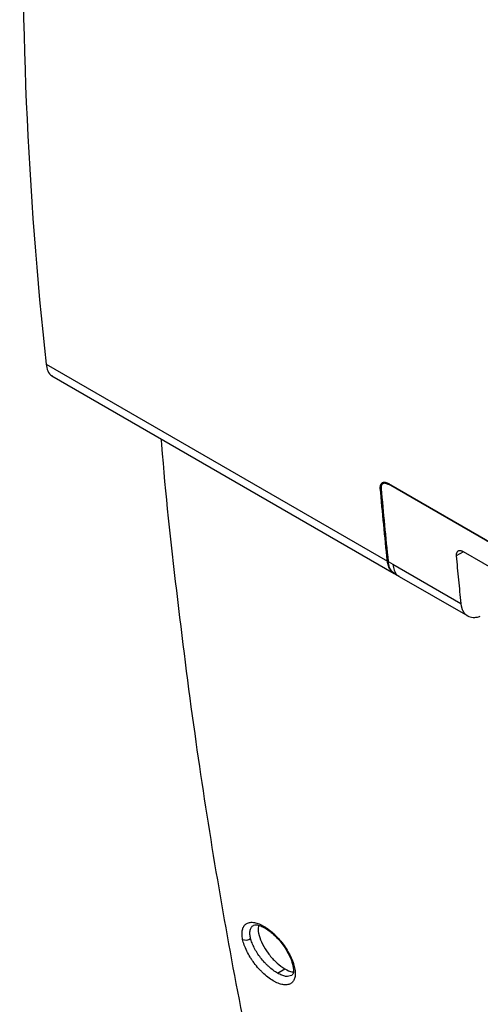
# Model space of a CAD drawing. Header units: millimetres. Extents: x -0.44 to 1.31, y -0.87 to 1.29.
# Tile 145 of 182: x 0.8 to 0.88, y 0.76 to 0.94. Entities that reach past the tile are written whole.
import ezdxf

# ---------------------------------------------------------------- set-up
doc = ezdxf.new("R2010")
doc.units = ezdxf.units.MM

msp = doc.modelspace()

# ---------------------------------------------------------------- linework, layer by layer
at = {"color": 7, "linetype": 'Continuous', "lineweight": 25}
for p, q in [((0.80085, 0.87744), (0.86083, 0.84282)), ((0.80188, 0.87537), (0.86205, 0.84064)), ((0.86022, 0.85653), (0.86, 0.8564)), ((0.86017, 0.85665), (0.86007, 0.85651)), ((0.861, 0.85646), (0.90638, 0.83027)), ((0.90715, 0.82967), (0.86101, 0.85631)), ((0.85975, 0.85575), (0.85959, 0.85566)), ((0.9368, 0.8083), (0.8742, 0.84444)), ((0.86097, 0.84273), (0.8618, 0.84226)), ((0.8618, 0.84226), (0.87374, 0.83536)), ((0.86211, 0.8406), (0.86301, 0.84008)), ((0.86293, 0.84012), (0.87496, 0.83318)), ((0.84153, 0.77043), (0.84283, 0.77119))]:
    msp.add_line(p, q, dxfattribs=at)
at = {"color": 250, "linetype": 'Continuous', "lineweight": 25}
for p, q in [((0.86114, 0.85638), (0.86101, 0.85631)), ((0.87418, 0.84444), (0.87293, 0.84372))]:
    msp.add_line(p, q, dxfattribs=at)
at = {"color": 7, "linetype": 'Continuous', "lineweight": 25}
msp.add_arc((0.83595, 0.77761), 0.00136, 245.5971, 308.1456, dxfattribs=at)
for points in [[(0.79687, 0.97118), (0.79621, 0.93873), (0.79754, 0.90737), (0.80085, 0.87744)], [(0.86083, 0.84282), (0.86038, 0.84708), (0.85997, 0.85136), (0.85959, 0.85566)], [(0.85974, 0.85558), (0.86011, 0.85127), (0.86052, 0.84699), (0.86097, 0.84273)], [(0.86083, 0.84282), (0.86083, 0.84282), (0.86083, 0.84282), (0.86083, 0.84282)], [(0.861, 0.842), (0.86092, 0.84225), (0.86086, 0.84252), (0.86083, 0.84282)], [(0.83679, 0.77654), (0.83678, 0.77658), (0.83677, 0.77663), (0.83676, 0.77667)]]:
    msp.add_open_spline(points, degree=3, dxfattribs=at)
for points, knots in [([(0.80085, 0.87744), (0.80094, 0.87701), (0.8011, 0.87613), (0.80153, 0.87548), (0.80187, 0.87539), (0.80189, 0.87539)], [0, 0, 0, 0, 0.466339, 0.957328, 1, 1, 1, 1]), ([(0.82104, 0.86431), (0.82107, 0.86396), (0.82178, 0.85495), (0.82368, 0.83762), (0.82677, 0.81307), (0.83039, 0.7896), (0.83441, 0.76713), (0.83892, 0.74503), (0.84236, 0.73065), (0.84407, 0.72345)], [0, 0, 0, 0, 0.0070626, 0.1812182, 0.3553738, 0.5163481, 0.6773225, 0.8386612, 1, 1, 1, 1]), ([(0.85959, 0.85566), (0.85959, 0.8557), (0.85959, 0.85578), (0.85959, 0.85592), (0.85961, 0.85616), (0.8597, 0.85638), (0.85985, 0.85653), (0.85998, 0.85662), (0.86013, 0.85667), (0.86024, 0.85668), (0.8603, 0.85668)], [0, 0, 0, 0, 0.065822, 0.125143, 0.249621, 0.499284, 0.622693, 0.749468, 0.873699, 1, 1, 1, 1]), ([(0.86038, 0.85651), (0.86035, 0.85651), (0.8603, 0.85651), (0.86022, 0.8565), (0.86015, 0.85648), (0.86009, 0.85645), (0.86003, 0.85642), (0.85997, 0.85638), (0.85991, 0.85631), (0.85984, 0.85622), (0.85978, 0.85609), (0.85974, 0.85594), (0.85972, 0.85577), (0.85973, 0.85564), (0.85974, 0.85558)], [0, 0, 0, 0, 0.061819, 0.122986, 0.183776, 0.244469, 0.305346, 0.366686, 0.428761, 0.544702, 0.657985, 0.770411, 0.883818, 1, 1, 1, 1]), ([(0.8603, 0.85668), (0.86033, 0.85668), (0.86038, 0.85668), (0.86046, 0.85666), (0.86055, 0.85665), (0.86067, 0.85661), (0.86081, 0.85656), (0.86094, 0.8565), (0.861, 0.85646)], [0, 0, 0, 0, 0.125801, 0.250796, 0.375295, 0.499614, 0.753335, 1, 1, 1, 1]), ([(0.86038, 0.85651), (0.86041, 0.85651), (0.86046, 0.85651), (0.86055, 0.85649), (0.86064, 0.85647), (0.86073, 0.85644), (0.86082, 0.8564), (0.86092, 0.85636), (0.86098, 0.85633), (0.86101, 0.85631)], [0, 0, 0, 0, 0.1451224, 0.2894802, 0.433079, 0.5759245, 0.7180226, 0.8593791, 1, 1, 1, 1]), ([(0.8742, 0.84444), (0.87417, 0.84445), (0.8741, 0.84449), (0.87401, 0.84453), (0.87391, 0.84457), (0.87382, 0.8446), (0.87373, 0.84462), (0.87364, 0.84463), (0.87355, 0.84464), (0.87347, 0.84463), (0.87339, 0.84462), (0.87331, 0.8446), (0.87324, 0.84456), (0.87317, 0.84451), (0.8731, 0.84444), (0.87304, 0.84436), (0.87298, 0.84424), (0.87294, 0.8441), (0.87292, 0.84392), (0.87293, 0.84379), (0.87293, 0.84372)], [0, 0, 0, 0, 0.043336, 0.087092, 0.131271, 0.175875, 0.220907, 0.266367, 0.312259, 0.358585, 0.405345, 0.452543, 0.50018, 0.553792, 0.613333, 0.678805, 0.750209, 0.827543, 0.910807, 1, 1, 1, 1]), ([(0.86114, 0.84192), (0.86113, 0.84197), (0.8611, 0.84207), (0.86106, 0.84223), (0.86102, 0.84239), (0.86099, 0.84256), (0.86098, 0.84268), (0.86097, 0.84273)], [0, 0, 0, 0, 0.200298, 0.400149, 0.599851, 0.799702, 1, 1, 1, 1]), ([(0.87293, 0.84372), (0.873, 0.84302), (0.87312, 0.84162), (0.87332, 0.83953), (0.87353, 0.83745), (0.87367, 0.83606), (0.87374, 0.83536)], [0, 0, 0, 0, 0.250001, 0.5, 0.749999, 1, 1, 1, 1]), ([(0.86204, 0.84069), (0.86182, 0.84082), (0.86136, 0.84111), (0.86113, 0.84169), (0.861, 0.842)], [0, 0, 0, 0, 0.477152, 1, 1, 1, 1]), ([(0.86218, 0.84061), (0.86196, 0.84075), (0.8615, 0.84103), (0.86126, 0.84162), (0.86114, 0.84192)], [0, 0, 0, 0, 0.485976, 1, 1, 1, 1]), ([(0.87374, 0.83536), (0.87375, 0.8353), (0.87376, 0.83518), (0.87379, 0.83501), (0.87383, 0.83484), (0.87387, 0.83467), (0.87392, 0.83452), (0.87397, 0.83436), (0.87403, 0.83422), (0.8741, 0.83408), (0.87425, 0.83383), (0.8745, 0.8335), (0.87491, 0.83318), (0.87538, 0.83299), (0.87581, 0.83292), (0.87619, 0.83292), (0.87651, 0.83296), (0.87683, 0.83303), (0.87705, 0.8331), (0.87716, 0.83314)], [0, 0, 0, 0, 0.031831, 0.063487, 0.095017, 0.126474, 0.157909, 0.189374, 0.22092, 0.2526, 0.284462, 0.404391, 0.524475, 0.635617, 0.746896, 0.810356, 0.873418, 0.936494, 1, 1, 1, 1]), ([(0.83539, 0.77637), (0.83532, 0.77669), (0.83529, 0.77699), (0.83528, 0.77742), (0.83528, 0.77755), (0.83531, 0.77781), (0.83533, 0.77793), (0.83538, 0.77817), (0.83541, 0.77827), (0.8355, 0.77848), (0.83554, 0.77857), (0.83571, 0.77884), (0.83585, 0.77898), (0.8361, 0.77915), (0.83618, 0.7792), (0.83637, 0.77928), (0.83647, 0.77931), (0.83679, 0.77937), (0.83703, 0.77938), (0.83753, 0.77933), (0.8378, 0.77926), (0.83837, 0.77907), (0.83866, 0.77894), (0.83912, 0.77869), (0.83927, 0.7786), (0.83957, 0.7784), (0.83973, 0.77829), (0.84019, 0.77795), (0.8405, 0.7777), (0.84095, 0.77729), (0.8411, 0.77714), (0.8414, 0.77684), (0.84154, 0.77669), (0.84197, 0.77621), (0.84224, 0.77588), (0.84276, 0.7752), (0.843, 0.77484), (0.84332, 0.77431), (0.84343, 0.77413), (0.84362, 0.77377), (0.84372, 0.77359), (0.84398, 0.77305), (0.84412, 0.77271), (0.84437, 0.77201), (0.84446, 0.77168), (0.84452, 0.77136)], [0, 0, 0, 0, 0.0625, 0.0625, 0.09375, 0.09375, 0.125, 0.125, 0.15625, 0.15625, 0.1875, 0.1875, 0.25, 0.25, 0.28125, 0.28125, 0.3125, 0.3125, 0.375, 0.375, 0.4375, 0.4375, 0.5, 0.5, 0.53125, 0.53125, 0.5625, 0.5625, 0.625, 0.625, 0.65625, 0.65625, 0.6875, 0.6875, 0.75, 0.75, 0.8125, 0.8125, 0.84375, 0.84375, 0.875, 0.875, 0.9375, 0.9375, 1, 1, 1, 1]), ([(0.8373, 0.77884), (0.83744, 0.77888), (0.83771, 0.77897), (0.83849, 0.77879), (0.83938, 0.77835), (0.84018, 0.77779), (0.84103, 0.77707), (0.84213, 0.77592), (0.84315, 0.77444), (0.84392, 0.77292), (0.84413, 0.77213), (0.84424, 0.77171)], [0, 0, 0, 0, 0.127045, 0.241648, 0.342501, 0.425989, 0.493972, 0.603482, 0.772069, 0.878882, 1, 1, 1, 1]), ([(0.83826, 0.7788), (0.83821, 0.77867), (0.83805, 0.77824), (0.83824, 0.77708), (0.83883, 0.77554), (0.83983, 0.77392), (0.84108, 0.77249), (0.84213, 0.77161), (0.8427, 0.77127), (0.84283, 0.77119)], [0, 0, 0, 0, 0.0745428, 0.2498363, 0.42662, 0.6029793, 0.7770857, 0.9481323, 1, 1, 1, 1]), ([(0.84452, 0.77136), (0.84456, 0.7712), (0.84458, 0.77105), (0.84462, 0.77075), (0.84463, 0.7706), (0.84464, 0.77018), (0.84462, 0.76993), (0.84451, 0.76946), (0.84443, 0.76925), (0.84421, 0.7689), (0.84408, 0.76876), (0.84375, 0.76854), (0.84356, 0.76846), (0.84314, 0.76837), (0.8429, 0.76837), (0.8424, 0.76842), (0.84214, 0.76849), (0.84171, 0.76863), (0.84157, 0.76869), (0.84127, 0.76883), (0.84112, 0.7689), (0.84067, 0.76915), (0.84037, 0.76934), (0.83975, 0.7698), (0.83944, 0.77005), (0.83898, 0.77046), (0.83883, 0.77061), (0.83853, 0.77091), (0.83839, 0.77106), (0.83796, 0.77153), (0.83768, 0.77186), (0.8373, 0.77238), (0.83717, 0.77255), (0.83693, 0.7729), (0.83681, 0.77308), (0.83649, 0.77361), (0.83629, 0.77397), (0.83594, 0.77468), (0.83579, 0.77504), (0.83555, 0.77572), (0.83545, 0.77606), (0.83539, 0.77637)], [0, 0, 0, 0, 0.03125, 0.03125, 0.0625, 0.0625, 0.125, 0.125, 0.1875, 0.1875, 0.25, 0.25, 0.3125, 0.3125, 0.375, 0.375, 0.4375, 0.4375, 0.46875, 0.46875, 0.5, 0.5, 0.5625, 0.5625, 0.625, 0.625, 0.65625, 0.65625, 0.6875, 0.6875, 0.75, 0.75, 0.78125, 0.78125, 0.8125, 0.8125, 0.875, 0.875, 0.9375, 0.9375, 1, 1, 1, 1]), ([(0.84153, 0.77043), (0.84127, 0.77058), (0.84102, 0.77075), (0.8405, 0.77114), (0.84024, 0.77135), (0.83986, 0.77169), (0.83974, 0.77181), (0.83949, 0.77206), (0.83936, 0.77219), (0.839, 0.77259), (0.83877, 0.77286), (0.83834, 0.77342), (0.83813, 0.77371), (0.83776, 0.77429), (0.83759, 0.77458), (0.83729, 0.77517), (0.83716, 0.77546), (0.83694, 0.77601), (0.83685, 0.77628), (0.83679, 0.77654)], [0, 0, 0, 0, 0.125, 0.125, 0.25, 0.25, 0.3125, 0.3125, 0.375, 0.375, 0.5, 0.5, 0.625, 0.625, 0.75, 0.75, 0.875, 0.875, 1, 1, 1, 1]), ([(0.84424, 0.77171), (0.8443, 0.77128), (0.84443, 0.77044), (0.84415, 0.77015), (0.84402, 0.77001)], [0, 0, 0, 0, 0.5085359, 1, 1, 1, 1]), ([(0.84283, 0.77119), (0.84327, 0.77095), (0.84382, 0.77065), (0.84423, 0.77067), (0.84432, 0.77067)], [0, 0, 0, 0, 0.794988, 1, 1, 1, 1])]:
    msp.add_open_spline(points, degree=3, knots=knots, dxfattribs=at)
at = {"color": 250, "linetype": 'Continuous', "lineweight": 25}
for points, knots in [([(0.8618, 0.84226), (0.86187, 0.84189), (0.86203, 0.84104), (0.86246, 0.8403), (0.86289, 0.84019), (0.86295, 0.84017)], [0, 0, 0, 0, 0.389043, 0.913022, 1, 1, 1, 1]), ([(0.83676, 0.77667), (0.83671, 0.77693), (0.83668, 0.77717), (0.83666, 0.77762), (0.83668, 0.77783), (0.83677, 0.7782), (0.83684, 0.77836), (0.83703, 0.77864), (0.83715, 0.77875), (0.83729, 0.77883)], [0, 0, 0, 0, 0.25, 0.25, 0.5, 0.5, 0.75, 0.75, 1, 1, 1, 1]), ([(0.84401, 0.77002), (0.84369, 0.76992), (0.8432, 0.76977), (0.84228, 0.77004), (0.84178, 0.7703), (0.84153, 0.77043)], [0, 0, 0, 0, 0.496832, 0.750418, 1, 1, 1, 1])]:
    msp.add_open_spline(points, degree=3, knots=knots, dxfattribs=at)

doc.saveas('drawing.dxf')
